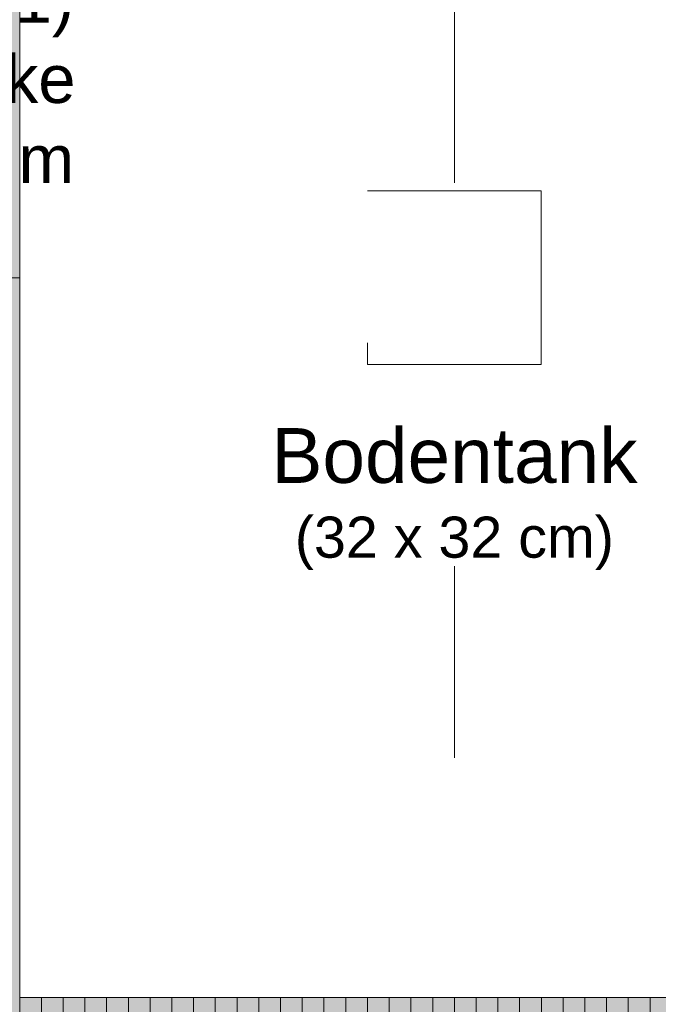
# Model space of a CAD drawing. Header units: metres. Extents: x -111 to 152, y -132 to 99.
# Tile 188 of 256: x -11.6 to -10.42, y -12.14 to -10.33. Entities that reach past the tile are written whole.
import ezdxf
from ezdxf.enums import TextEntityAlignment as Align

# ---------------------------------------------------------------- set-up
doc = ezdxf.new("R2010")
doc.units = ezdxf.units.M
for name, pattern in [('Achsen 01', [5.291531, 3.175, -1.058062, 0.352704, -0.705764]), ('gestrichelt - 01', [2, 1, -1]), ('Raster 01', [2, 1, -1])]:
    doc.linetypes.add(name, pattern=pattern)
for name, color, linetype, lineweight, true_color in [('031_Metallbauarbeiten-350 Lamellendecke DS', 7, 'Continuous', 35, 0x666666), ('AV1-Achsen', 1, 'Achsen 01', 18, 0xff0000), ('AV1-Einrichtung', 7, 'Continuous', 9, 0xa6a6a6), ('AV1-Raster', 7, 'Raster 01', 9, 0xa6a6a6)]:
    doc.layers.add(name, color=color, linetype=linetype, lineweight=lineweight, true_color=true_color)
for name, color, linetype, lineweight in [('053_Niederspannungsanlagen-Bodentanks', 7, 'gestrichelt - 01', 9), ('_1.35m (3D)', 7, 'Continuous', 9), ('_EG (2D)', 7, 'Continuous', 9), ('_EG - DS (2D)', 7, 'Continuous', 9), ('_GRU (2D)', 7, 'Continuous', 9), ('AV1-Stempel-Raumstempel', 7, 'Continuous', 9)]:
    doc.layers.add(name, color=color, linetype=linetype, lineweight=lineweight)
doc.styles.add('Arial', font='arial.ttf')
doc.styles.add('Arial (bold)', font='arialbd.ttf')

# ---------------------------------------------------------------- blocks, each defined once
blk = doc.blocks.new('Group-2')
at = {"layer": 'AV1-Raster'}
for p, q in [((-10.8, -22.95), (-10.8, 1.35)), ((1.35, -10.8), (-40.5, -10.8))]:
    blk.add_line(p, q, dxfattribs=at)
blk = doc.blocks.new('1.35m (3D)')
at = {"layer": 'AV1-Raster', "color": 7}
blk.add_blockref('Group-2', (0, 0), dxfattribs=at)
blk = doc.blocks.new('EG - DS (2D)')
at = {"layer": '031_Metallbauarbeiten-350 Lamellendecke DS', "linetype": 'Continuous', "lineweight": 0, "transparency": 33554508}
blk.add_hatch(color=254, dxfattribs=at).paths.add_polyline_path([(-10.9614, -8.2), (-13.335, -8.2), (-13.335, -13.4), (-10.9614, -13.4), (-10.9614, -13.35), (-10.6365, -13.35), (-10.6365, -13.4), (-8.262, -13.4), (-8.262, -8.2), (-10.6365, -8.2), (-10.6365, -8.25), (-10.9614, -8.25)])
at = {"layer": '031_Metallbauarbeiten-350 Lamellendecke DS', "linetype": 'Continuous', "lineweight": 9, "transparency": 33554508}
h = blk.add_hatch(dxfattribs=at)
h.set_pattern_fill('Lamellendecke', color=252, style=0, pattern_type=2)
h.set_pattern_definition([(90, (-10.8, -10.875), (0.04, 0), [])])
h.paths.add_polyline_path([(-10.9614, -8.2), (-13.335, -8.2), (-13.335, -13.4), (-10.9614, -13.4), (-10.9614, -13.35), (-10.6365, -13.35), (-10.6365, -13.4), (-8.262, -13.4), (-8.262, -8.2), (-10.6365, -8.2), (-10.6365, -8.25), (-10.9614, -8.25)])
blk = doc.blocks.new('Bodentank Elektro 01')
at = {"layer": '053_Niederspannungsanlagen-Bodentanks', "flags": 128}
blk.add_lwpolyline([(-0.16, 0.16), (0.16, 0.16), (0.16, -0.16), (-0.16, -0.16)], close=True, dxfattribs=at)
at = {"layer": '053_Niederspannungsanlagen-Bodentanks', "insert": (0, -0.2768), "char_height": 0.100872, "attachment_point": 2, "line_spacing_factor": 0.969122, "style": 'Arial'}
blk.add_mtext('Bodentank\\P{\\H0.75x;(32 x 32 cm)}', dxfattribs=at)
blk = doc.blocks.new('Raumstempel - Symbol - 1 (2D)')
at = {"layer": 'AV1-Stempel-Raumstempel', "attachment_point": 1, "line_spacing_factor": 0.967919, "style": 'Arial'}
for s, insert, char_height in [('Raumfläche:', (0.2, -0.6736), 0.088263), ('m²', (1.6225, -0.6736), 0.08826), ('Raumumf.:', (0.2, -0.8236), 0.08826), ('m', (1.6225, -0.8236), 0.0883), ('LRH:', (0.2, -0.9736), 0.08826), ('m', (1.6225, -0.9736), 0.0883), ('Bodenbelag:', (0.2, -1.118), 0.088263), ('Decke:', (0.2, -1.4131), 0.08826), ('Höhe DA:', (0.2, -1.5607), 0.08826), ('m', (1.6225, -1.5625), 0.0883)]:
    blk.add_mtext(s, dxfattribs=dict(at, insert=insert, char_height=char_height))
at = {"layer": 'AV1-Stempel-Raumstempel'}
for tag, style, p in [('Raumnummer', 'Arial', (0.2, -0.2337)), ('Raumname', 'Arial (bold)', (0.2, -0.4337))]:
    blk.add_attdef(tag, text='', height=0.1261, dxfattribs=dict(at, style=style)).set_placement(p, align=Align.TOP_LEFT)
at = {"layer": 'AV1-Stempel-Raumstempel', "style": 'Arial'}
for tag, p in [('Raumfläche', (1.5725, -0.6736)), ('Raumumfang', (1.5725, -0.8236)), ('LRH', (1.5725, -0.9736)), ('Bodenbelag', (1.7253, -1.1199)), ('Bodendetail', (1.7253, -1.2674)), ('Decke', (1.7278, -1.415)), ('Höhe_DA', (1.5725, -1.5625))]:
    blk.add_attdef(tag, text='', height=0.0883, dxfattribs=at).set_placement(p, align=Align.TOP_RIGHT)
blk = doc.blocks.new('EG (2D)')
at = {"color": 255, "transparency": 33554559}
blk.add_wipeout([(-11.6, -12.125), (-11.6, -9.125), (-10, -9.125), (-10, -12.125)], dxfattribs=at).dxf.layer = 'AV1-Einrichtung'
at = {"layer": 'AV1-Einrichtung', "flags": 128}
blk.add_lwpolyline([(-11.6, -12.125), (-11.6, -9.125), (-10, -9.125), (-10, -12.125)], close=True, dxfattribs=at)
at = {"layer": '053_Niederspannungsanlagen-Bodentanks', "color": 7}
blk.add_blockref('Bodentank Elektro 01', (-10.8, -10.8), dxfattribs=at)
at = {"layer": 'AV1-Stempel-Raumstempel'}
blk.add_blockref('Raumstempel - Symbol - 1 (2D)', (-13.225, -8.975), dxfattribs=at).add_auto_attribs({'Raumname': 'Besprechungsraum', 'Raumnummer': '005', 'Bodendetail': '(BA 1.1)', 'Raumfläche': '27,02', 'LRH': '3', 'Raumumfang': '20,9', 'Höhe_DA': '0,49', 'Decke': 'Lamellendecke', 'Bodenbelag': 'Parkett'})
blk = doc.blocks.new('Group-711')
at = {"layer": 'AV1-Achsen'}
blk.add_line((-10.8, -26.5), (-10.8, 4.9), dxfattribs=at)
blk = doc.blocks.new('GRU (2D)')
at = {"layer": 'AV1-Achsen', "color": 7}
blk.add_blockref('Group-711', (0, 0), dxfattribs=at)

msp = doc.modelspace()

# ---------------------------------------------------------------- block references
at = {"layer": '_1.35m (3D)'}
msp.add_blockref('1.35m (3D)', (0, 0), dxfattribs=at)

# ---------------------------------------------------------------- next in the draw order: block references
at = {"layer": '_EG - DS (2D)'}
msp.add_blockref('EG - DS (2D)', (0, 0), dxfattribs=at)

# ---------------------------------------------------------------- next in the draw order: block references
at = {"layer": '_EG (2D)'}
msp.add_blockref('EG (2D)', (0, 0), dxfattribs=at)

# ---------------------------------------------------------------- next in the draw order: block references
at = {"layer": '_GRU (2D)'}
msp.add_blockref('GRU (2D)', (0, 0), dxfattribs=at)

doc.saveas('drawing.dxf')
